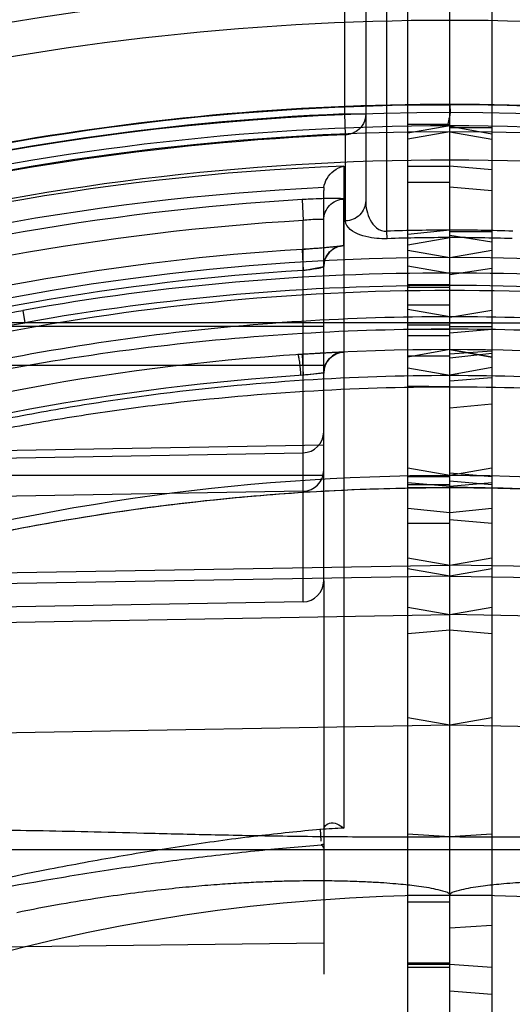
# Model space of a CAD drawing. Header units: millimetres. Extents: x 0 to 297, y 0 to 210.
# Tile 88 of 256: x 144.788 to 144.87, y 93.4756 to 93.6398. Entities that reach past the tile are written whole.
import ezdxf

# ---------------------------------------------------------------- set-up
doc = ezdxf.new("R2010")
doc.units = ezdxf.units.MM
doc.header["$LTSCALE"] = 16.335
doc.layers.get('0').update_dxf_attribs({"linetype": 'CONTINUOUS'})
for name, color, linetype in [('01_GLOBAL', 7, 'CONTINUOUS'), ('INTFCLR_1', 7, 'CONTINUOUS'), ('INTFCLR_144815', 7, 'CONTINUOUS'), ('INTFCLR_72935', 7, 'CONTINUOUS')]:
    doc.layers.add(name, color=color, linetype=linetype)

msp = doc.modelspace()

# ---------------------------------------------------------------- linework, layer by layer
at = {"color": 7, "linetype": 'Continuous'}
msp.add_circle((145.8748034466, 92.1344639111), 2.66, dxfattribs=at)
at = {"color": 9, "linetype": 'Continuous'}
msp.add_arc((145.8748034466, 92.1344639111), 2.6259090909, 92.9674534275, 177.0325465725, dxfattribs=at)
at = {"layer": '01_GLOBAL', "color": 7, "linetype": 'Continuous'}
msp.add_circle((145.8748034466, 92.1344639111), 2.695, dxfattribs=at)
at = {"layer": 'INTFCLR_1', "color": 6, "linetype": 'Continuous'}
for p, q in [((144.8526077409, 92.6392720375), (144.8526077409, 93.8280471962)), ((144.8596077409, 93.3263461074), (144.8596077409, 93.8286596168)), ((144.8596077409, 93.62206370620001), (144.8526077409, 93.62082945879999)), ((144.8596077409, 93.6210754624), (144.8526077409, 93.6198435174)), ((144.8526077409, 93.6013374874), (144.8596077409, 93.600102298)), ((144.8596077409, 93.5637455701), (144.8526077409, 93.5649807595))]:
    msp.add_line(p, q, dxfattribs=at)
at = {"layer": 'INTFCLR_1', "color": 9, "linetype": 'Continuous'}
for p, q in [((144.8526077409, 93.6255635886), (144.8596077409, 93.6255635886)), ((144.8596077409, 93.62230474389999), (144.8526077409, 93.62230474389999)), ((144.8526077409, 93.6153213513), (144.8596077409, 93.6153213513)), ((144.8596077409, 93.6126148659), (144.8526077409, 93.6126148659)), ((144.8596077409, 93.60468118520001), (144.8526077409, 93.6039406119)), ((144.8526077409, 93.602255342), (144.8596077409, 93.6034352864)), ((144.8526077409, 93.59873880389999), (144.8596077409, 93.5975154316)), ((144.8596077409, 93.5955406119), (144.8526077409, 93.5955406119)), ((144.8596077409, 93.5954339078), (144.8526077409, 93.59543397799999)), ((144.8526077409, 93.5951922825), (144.8596077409, 93.5951922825)), ((144.8596077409, 93.5921691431), (144.8526077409, 93.5921691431)), ((144.8596077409, 93.59022838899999), (144.8526077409, 93.5914617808)), ((144.8526077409, 93.5892407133), (144.996882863, 93.5892407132)), ((144.8526077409, 93.58887174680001), (144.8596077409, 93.58887174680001)), ((144.8526077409, 93.5881651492), (144.8596077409, 93.5881520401)), ((144.8596077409, 93.5870333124), (144.8526077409, 93.5870333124)), ((144.8596077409, 93.5847460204), (144.8526077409, 93.5835117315)), ((144.8526077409, 93.5837442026), (144.8596077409, 93.5837442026)), ((144.8526077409, 93.5817075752), (144.8596077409, 93.58047418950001)), ((144.8596077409, 93.5785580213), (144.8526077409, 93.5786651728)), ((144.8596077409, 93.5637460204), (144.8526077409, 93.5649803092)), ((144.8526077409, 93.5636149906), (144.8596077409, 93.5636149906)), ((144.8596077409, 93.5618993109), (144.8526077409, 93.5625117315)), ((144.8596077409, 93.5622080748), (144.8526077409, 93.5622080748)), ((144.8526077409, 93.5618061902), (144.8596077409, 93.56174683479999)), ((144.8526077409, 93.5583067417), (144.8596077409, 93.55757885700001)), ((144.8526077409, 93.55578948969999), (144.8596077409, 93.55578948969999)), ((144.8526077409, 93.5500268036), (144.8596077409, 93.5488288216)), ((144.8596077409, 93.5469848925), (144.8526077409, 93.5482182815)), ((145.0437571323, 93.5457090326), (144.8596077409, 93.5488288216)), ((144.8596077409, 93.5469848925), (145.0405980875, 93.5438279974)), ((144.8526077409, 93.54179969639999), (144.8596077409, 93.5405663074)), ((145.0389479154, 93.53743819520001), (144.8596077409, 93.5405663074)), ((144.8596077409, 93.53795608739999), (144.8526077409, 93.5373436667)), ((144.8596077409, 93.5221093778), (144.8526077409, 93.5233436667)), ((145.0341199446, 93.51906325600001), (144.8596077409, 93.5221093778)), ((144.8526077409, 93.5014096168), (145.0430607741, 93.5014096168)), ((144.8526077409, 93.49374602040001), (144.8596077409, 93.49374602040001)), ((144.8526077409, 93.4926417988), (144.8596077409, 93.4926417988)), ((144.8596077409, 93.4824224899), (144.8526077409, 93.4824224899)), ((144.8526077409, 93.4822851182), (144.8596077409, 93.4822851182)), ((144.8596077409, 93.4817289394), (144.8526077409, 93.4817289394))]:
    msp.add_line(p, q, dxfattribs=at)
at = {"layer": 'INTFCLR_1', "color": 6, "linetype": 'Continuous'}
for centre, radius, start, end in [((144.8596077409, 93.1986596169), 0.4269039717, 62.6696856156, 90.00000000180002), ((144.8596077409, 93.1986596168), 0.4234040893, 62.4245665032, 90), ((144.8596077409, 93.1986596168), 0.4224162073, 270, 90.00000002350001), ((144.8596081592, 93.2919238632), 0.3115114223, 88.08430533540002, 90.0000769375), ((144.8596077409, 93.1986596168), 0.4014439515, 270, 90.00000002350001), ((144.7837822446, 92.395646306), 1.1104290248, 86.0845186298, 86.4464731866)]:
    msp.add_arc(centre, radius, start, end, dxfattribs=at)
at = {"layer": 'INTFCLR_1', "color": 9, "linetype": 'Continuous'}
for centre, radius, start, end in [((144.8596092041, 93.2906570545), 0.314024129, 88.08411549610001, 90.00026696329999), ((144.8605389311, 93.19876743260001), 0.3987490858, 79.8611195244, 90.13380172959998), ((144.8605717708, 93.1987788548), 0.3966562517, 79.8609639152, 90.1392513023), ((144.8596077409, 93.1986596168), 0.3860864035, 61.9120625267, 89.9999999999), ((144.8596077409, 93.1986596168), 0.3650864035, 56.81755615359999, 90), ((144.8596077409, 93.1986596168), 0.2950858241, 22.4933176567, 89.9999999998)]:
    msp.add_arc(centre, radius, start, end, dxfattribs=at)
at = {"layer": 'INTFCLR_1', "color": 6, "linetype": 'Continuous'}
for points, knots in [([(144.8596077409, 93.6255635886), (144.8596077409, 93.6249905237), (144.8598899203, 93.62416014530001), (144.8590231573, 93.62196051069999), (144.8596077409, 93.6220635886)], [0, 0, 0, 0, 0.4911984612, 1, 1, 1, 1]), ([(144.9423188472, 93.50462089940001), (144.9397864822, 93.5046297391), (144.9346939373, 93.504604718), (144.9267281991, 93.5044771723), (144.9180970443, 93.50427897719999), (144.9084498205, 93.50403038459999), (144.8976370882, 93.5037657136), (144.8856383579, 93.5035443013), (144.8728072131, 93.50343145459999), (144.8640154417, 93.5034513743), (144.8596077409, 93.50348347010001)], [0, 0, 0, 0, 0.09183865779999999, 0.1846797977, 0.2889176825, 0.4049349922, 0.5346599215, 0.6811662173, 0.8401472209, 1, 1, 1, 1]), ([(144.8596077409, 93.49374602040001), (144.8596009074, 93.49422021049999), (144.8610003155, 93.49454342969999), (144.8622948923, 93.4949077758), (144.8639486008, 93.49517689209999), (144.8654793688, 93.4953877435), (144.8670438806, 93.4955632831), (144.868712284, 93.4957209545), (144.8707151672, 93.495874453), (144.8726218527, 93.49598697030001), (144.8743667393, 93.4960673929), (144.8758665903, 93.496122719), (144.8775140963, 93.4961679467), (144.8793253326, 93.4962000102), (144.8813183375, 93.49621510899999), (144.883514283, 93.49620848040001), (144.8859373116, 93.49617413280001), (144.8886151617, 93.4961045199), (144.8915802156, 93.49599012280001), (144.8948700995, 93.4958188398), (144.8985292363, 93.49557510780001), (144.9026103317, 93.49523879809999), (144.9071769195, 93.4947834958), (144.9123053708, 93.494174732), (144.9180887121, 93.4933648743), (144.9246439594, 93.4922965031), (144.9292678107, 93.4914054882), (144.9317306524, 93.4909096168)], [0, 0, 0, 0, 0.0195365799, 0.0409326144, 0.0632864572, 0.08617899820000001, 0.1052165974, 0.1279894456, 0.1552589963, 0.1879480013, 0.2066737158, 0.2272153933, 0.249776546, 0.2745682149, 0.3018408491, 0.3318804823, 0.3650301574, 0.4016668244, 0.442230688, 0.4872647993, 0.5373747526, 0.5932993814, 0.6559503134, 0.7264208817, 0.8060379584, 0.8965057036, 1, 1, 1, 1])]:
    msp.add_open_spline(points, degree=3, knots=knots, dxfattribs=at)
at = {"layer": 'INTFCLR_1', "color": 9, "linetype": 'Continuous'}
for points, knots in [([(145.041540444, 93.543585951), (145.0415659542, 93.54368564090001), (145.0411585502, 93.5439443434), (145.0406455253, 93.54437970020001), (145.0395705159, 93.5450361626), (145.0385211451, 93.5456805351), (145.0375037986, 93.5462748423), (145.0363207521, 93.54695515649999), (145.0339744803, 93.5482677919), (145.0311128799, 93.5497986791), (145.028047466, 93.5513793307), (145.0246966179, 93.5530641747), (145.0203115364, 93.55518781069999), (145.0148655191, 93.55769961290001), (145.0073084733, 93.56101732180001), (144.9975665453, 93.5649805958), (144.987588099, 93.5686333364), (144.979435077, 93.57137679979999), (144.9711704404, 93.57399741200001), (144.9628233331, 93.5764057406), (144.9544067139, 93.57859980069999), (144.9459572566, 93.58064781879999), (144.9311517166, 93.583837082), (144.9098568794, 93.58730762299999), (144.88455856, 93.5897193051), (144.8677839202, 93.59023385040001), (144.8596077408, 93.5902283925)], [0, 0, 0, 0, 0.0016246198, 0.0057382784, 0.0122045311, 0.0206242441, 0.0254881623, 0.0307532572, 0.0421856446, 0.06792157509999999, 0.0819920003, 0.0966359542, 0.1271351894, 0.1589098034, 0.1913167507, 0.2574313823, 0.3249183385, 0.3590434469, 0.3932372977, 0.4617975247, 0.4961704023, 0.5305546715, 0.5990535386, 0.7352415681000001, 0.8709143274, 1, 1, 1, 1]), ([(145.0405980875, 93.5438279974), (145.0406240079, 93.5439242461), (145.0402144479, 93.5441705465), (145.0397095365, 93.5445846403), (145.0386382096, 93.5452094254), (145.0375959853, 93.5458225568), (145.0365842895, 93.5463881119), (145.035407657, 93.5470356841), (145.0330734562, 93.54828529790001), (145.0302275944, 93.54974194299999), (145.0271793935, 93.5512455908), (145.0238461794, 93.5528487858), (145.0194841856, 93.5548692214), (145.0140676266, 93.5572582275), (145.0065493, 93.5604141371), (144.9968575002, 93.56418295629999), (144.9869353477, 93.5676536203), (144.9788280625, 93.5702598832), (144.9706061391, 93.57275012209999), (144.9623040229, 93.5750374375), (144.9539342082, 93.5771204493), (144.9455287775, 93.57906515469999), (144.93079694, 93.5820932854), (144.9096146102, 93.585385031), (144.8844446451, 93.587671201), (144.8677519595, 93.58815790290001), (144.8596077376, 93.5881520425)], [0, 0, 0, 0, 0.001587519, 0.005652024, 0.0120574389, 0.0204079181, 0.0252346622, 0.0304611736, 0.041814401, 0.0673892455, 0.0813795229, 0.09594515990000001, 0.1262963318, 0.1579363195, 0.1902248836, 0.2561524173, 0.3235168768, 0.3576041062, 0.3917751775, 0.460332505, 0.4947236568, 0.5291384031, 0.5977314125, 0.7342178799, 0.8702910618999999, 1, 1, 1, 1]), ([(144.8596077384, 93.5804741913), (144.8677600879, 93.58046880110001), (144.8844551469, 93.57992435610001), (144.9095806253, 93.57745767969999), (144.9306671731, 93.5739634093), (144.9473933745, 93.5703375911), (144.9577966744, 93.5677238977), (144.9660699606, 93.56543017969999), (144.9742623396, 93.56301639), (144.9843452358, 93.5597831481), (144.9961982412, 93.55557531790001), (145.005840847, 93.5518285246), (145.0133249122, 93.5487420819), (145.0186882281, 93.5464511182), (145.0230011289, 93.5445520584), (145.0263100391, 93.54306838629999), (145.0293417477, 93.5416961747), (145.032180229, 93.5403983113), (145.0345259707, 93.53933048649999), (145.0357099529, 93.5387971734), (145.0367305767, 93.5383417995), (145.0377800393, 93.5378865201), (145.0388934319, 93.5374192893), (145.0394086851, 93.5372623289), (145.0398768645, 93.5371115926), (145.0398976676, 93.5371922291)], [0, 0, 0, 0, 0.1307897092, 0.2677697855, 0.4047495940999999, 0.4734241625, 0.5423054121, 0.5768037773, 0.611155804, 0.6793183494, 0.7466483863, 0.8129134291, 0.8452601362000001, 0.876523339, 0.9064770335, 0.9208618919, 0.9347014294, 0.959863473, 0.9709448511, 0.9760316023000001, 0.9807221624, 0.9887877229, 0.9948915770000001, 0.9986639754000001, 1, 1, 1, 1]), ([(144.8596077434, 93.57855802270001), (144.8677271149, 93.5785530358), (144.8843382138, 93.5780369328), (144.9093329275, 93.57569728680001), (144.9303054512, 93.5723822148), (144.9469436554, 93.5689398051), (144.9572912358, 93.56645786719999), (144.9655204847, 93.5642791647), (144.9736663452, 93.56198691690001), (144.983691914, 93.55891599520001), (144.9954800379, 93.5549175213), (145.0050719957, 93.5513554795), (145.0125168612, 93.54842062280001), (145.0178511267, 93.54624235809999), (145.0221410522, 93.544436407), (145.0254323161, 93.54302542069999), (145.0284476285, 93.5417205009), (145.0312710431, 93.54048617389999), (145.0336041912, 93.5394706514), (145.0347818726, 93.5389635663), (145.0357970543, 93.5385302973), (145.0368420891, 93.5380984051), (145.0379477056, 93.5376509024), (145.0384642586, 93.53750791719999), (145.0389261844, 93.5373581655), (145.0389479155, 93.53743819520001)], [0, 0, 0, 0, 0.131349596, 0.2686565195, 0.4058580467, 0.4745887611, 0.5434829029, 0.5779698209, 0.612297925, 0.6803743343, 0.7475662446, 0.8136422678, 0.8458776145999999, 0.8770217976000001, 0.9068518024, 0.9211743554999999, 0.9349525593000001, 0.9600013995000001, 0.9710336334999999, 0.9760984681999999, 0.9807694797, 0.9888041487, 0.994889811, 0.9986584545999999, 1, 1, 1, 1]), ([(145.0341199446, 93.51906325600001), (145.0331143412, 93.51959051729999), (145.0315936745, 93.5203788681), (145.0294792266, 93.52145636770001), (145.0270351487, 93.5226863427), (145.0243589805, 93.5240037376), (145.0214862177, 93.52538432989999), (145.0183225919, 93.526878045), (145.0150386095, 93.5283851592), (145.0116530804, 93.5298934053), (145.0081303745, 93.5314304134), (145.0017859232, 93.5341101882), (144.9924771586, 93.5377816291), (144.9829406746, 93.5411893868), (144.9751338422, 93.54376368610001), (144.9671978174, 93.5462351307), (144.957163, 93.54908698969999), (144.9449929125, 93.5521109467), (144.9286661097, 93.55559462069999), (144.9081203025, 93.558921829), (144.8837023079, 93.5612447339), (144.8675074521, 93.5617473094), (144.8596077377, 93.56174683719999)], [0, 0, 0, 0, 0.0187784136, 0.0283277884, 0.0392482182, 0.0640293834, 0.0776580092, 0.09196060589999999, 0.1218891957, 0.1374137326, 0.153256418, 0.1854526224, 0.251312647, 0.3187201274, 0.3529062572, 0.3872583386, 0.456181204, 0.5254040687, 0.5946131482, 0.7322372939, 0.8693511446, 1, 1, 1, 1]), ([(144.8596077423, 93.561746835), (144.8649635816, 93.5617426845), (144.8759204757, 93.5615178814), (144.8924326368, 93.5604550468), (144.9091064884, 93.5586411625), (144.9256736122, 93.55609759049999), (144.9421308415, 93.55281617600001), (144.9543713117, 93.5498129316), (144.9624756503, 93.5475664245), (144.9678450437, 93.5460167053), (144.9744888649, 93.54398417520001), (144.9823566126, 93.54138442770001), (144.9875430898, 93.53954815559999), (144.9901091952, 93.53859236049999)], [0, 0, 0, 0, 0.1206088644, 0.2467093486, 0.3724880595, 0.4981837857, 0.6240325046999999, 0.7502704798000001, 0.7818918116, 0.8134145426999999, 0.8761180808, 0.9383352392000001, 1, 1, 1, 1])]:
    msp.add_open_spline(points, degree=3, knots=knots, dxfattribs=at)
at = {"layer": 'INTFCLR_144815', "color": 6, "linetype": 'Continuous'}
for radius in [0.4466793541, 0.4256665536]:
    msp.add_circle((144.8596077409, 93.1986596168), radius, dxfattribs=at)
for radius, start, end in [(0.6157754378, 313.9937911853, 154.5150993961), (0.5947754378, 312.9543589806, 154.5144414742), (0.5903864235, 71.6563998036, 156.0440844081), (0.5808960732, 70.9981667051, 162.0018332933), (0.4627266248, 45.0000000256, 314.9999999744), (0.4618985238, 44.999999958, 315.000000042), (0.461229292, 44.99999997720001, 315.0000000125), (0.4177015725, 75.8961331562, 104.1038668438), (0.3959554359, 78.52282503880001, 101.4771749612)]:
    msp.add_arc((144.8596077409, 93.1986596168), radius, start, end, dxfattribs=at)
at = {"layer": 'INTFCLR_144815', "color": 9, "linetype": 'Continuous'}
for radius, start, end in [(0.6114469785, 71.617857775, 156.0236179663), (0.6044472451, 71.6178577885, 156.0236179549), (0.5785048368, 70.768222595, 162.2317774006), (0.4410000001, 76.6554352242, 103.3445648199), (0.4270000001, 79.3673701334, 100.6326298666)]:
    msp.add_arc((144.8596077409, 93.1986596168), radius, start, end, dxfattribs=at)
at = {"layer": 'INTFCLR_72935', "color": 6, "linetype": 'Continuous'}
for p, q in [((144.8596077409, 92.63165961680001), (144.8596077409, 93.8286596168)), ((144.8666077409, 93.8280471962), (144.8666077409, 92.6392720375)), ((144.8596077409, 93.62202006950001), (144.8666077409, 93.6207633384)), ((144.8596077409, 93.6210770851), (144.8666077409, 93.61984189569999)), ((144.8386383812, 93.61176292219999), (144.8386077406, 93.61129316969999)), ((144.8386077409, 93.6063688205), (144.8386077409, 93.61129316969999)), ((144.8666077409, 93.6026980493), (144.8596077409, 93.6037617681)), ((144.8596077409, 93.60010393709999), (144.8666077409, 93.60133584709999)), ((144.8596077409, 93.59726719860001), (144.8666077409, 93.5983407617)), ((144.8596077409, 93.5901513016), (144.8666077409, 93.5913393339)), ((144.8596077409, 93.5847464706), (144.8666077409, 93.5835112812)), ((144.8666077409, 93.5845177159), (144.8596077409, 93.5839851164)), ((144.8596077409, 93.5805523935), (144.8666077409, 93.58183358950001)), ((144.8386077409, 93.5808455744), (144.8351688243, 93.5804685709)), ((144.8386077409, 93.5461854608), (144.8386077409, 93.4806049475))]:
    msp.add_line(p, q, dxfattribs=at)
at = {"layer": 'INTFCLR_72935', "color": 9, "linetype": 'Continuous'}
for p, q in [((144.8491077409, 93.60449986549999), (144.8491077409, 93.7318599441)), ((144.8421077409, 93.6240544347), (144.8421077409, 93.720192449)), ((144.8456077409, 93.720192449), (144.8456077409, 93.60957785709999)), ((144.842251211, 93.6205669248), (144.8421077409, 93.6240544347)), ((144.8421077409, 93.6240544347), (144.8456077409, 93.6240544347)), ((144.8666077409, 93.6217635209), (144.8596077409, 93.6217635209)), ((144.8422512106, 93.60620903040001), (144.8422512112, 93.6205669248)), ((144.8419618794, 93.61535533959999), (144.8419618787, 93.5049692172)), ((144.8596077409, 93.615399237), (144.8666077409, 93.6147890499)), ((144.8596077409, 93.61189641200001), (144.8666077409, 93.61129135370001)), ((144.835021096, 93.6097748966), (144.8351688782, 93.6062833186)), ((144.8419548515, 93.6020952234), (144.8419577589, 93.6098630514)), ((144.8386077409, 93.5461854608), (144.8386077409, 93.6063688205)), ((144.8351688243, 93.5426859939), (144.8351688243, 93.6062833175)), ((144.8491938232, 93.60325530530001), (144.8491077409, 93.60449986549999)), ((144.8666077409, 93.60437550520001), (144.8596077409, 93.60437550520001)), ((144.8350167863, 93.6014639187), (144.8351688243, 93.5979729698)), ((144.78848285, 93.5912896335), (144.7888173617, 93.5892407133)), ((144.8666077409, 93.5892407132), (144.7223326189, 93.5892407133)), ((144.8386077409, 93.58859118), (144.738065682, 93.58859118)), ((144.8596077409, 93.58859118), (144.8666077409, 93.58859118)), ((144.8596077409, 93.5875417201), (144.8666077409, 93.5881830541)), ((144.8666077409, 93.5835117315), (144.8596077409, 93.5847460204)), ((144.8666077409, 93.5841066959), (144.8596077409, 93.5833488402)), ((144.7458998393, 93.5821725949), (144.8386077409, 93.5821725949)), ((144.8666077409, 93.5800527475), (144.8596077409, 93.57947013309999)), ((144.8596077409, 93.5750188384), (144.8666077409, 93.5757159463)), ((144.6705565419, 93.5660113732), (144.8386077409, 93.56885843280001)), ((144.6736446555, 93.56472914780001), (144.8351688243, 93.56754650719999)), ((144.8386077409, 93.5637460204), (144.7451601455, 93.5637460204)), ((144.8666077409, 93.5649803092), (144.8596077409, 93.5637460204)), ((144.8596077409, 93.5642093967), (144.8666077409, 93.5636149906)), ((144.8666077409, 93.5622080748), (144.8596077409, 93.562820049)), ((144.8666077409, 93.5625117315), (144.8596077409, 93.5618993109)), ((144.8351688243, 93.56112792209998), (144.6752551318, 93.5583386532)), ((144.8596077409, 93.55757885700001), (144.8666077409, 93.5583067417)), ((144.8596077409, 93.55640146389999), (144.8666077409, 93.55578948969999)), ((144.8596077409, 93.5488288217), (144.8666077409, 93.5500268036)), ((144.6754583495, 93.5457090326), (144.8596077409, 93.5488288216)), ((144.8666077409, 93.5482182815), (144.8596077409, 93.5469848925)), ((144.8596077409, 93.5469848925), (144.6786173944, 93.5438279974)), ((144.8351688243, 93.5426859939), (144.6799595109, 93.5399768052)), ((144.8596077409, 93.5405663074), (144.8666077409, 93.54179969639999)), ((144.6802675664, 93.53743819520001), (144.8596077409, 93.5405663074)), ((144.8666077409, 93.5373436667), (144.8596077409, 93.53795608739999)), ((144.8666077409, 93.5233436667), (144.8596077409, 93.5221093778)), ((144.8596077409, 93.5221093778), (144.6850955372, 93.51906325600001)), ((144.8380441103, 93.5048265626), (144.8381564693, 93.50279466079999)), ((144.6761547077, 93.5014096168), (144.8666077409, 93.5014096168)), ((144.8382046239, 93.5021873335), (144.8382568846, 93.50211217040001)), ((144.8596077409, 93.49374602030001), (144.8666077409, 93.49374602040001)), ((144.8666077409, 93.4887363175), (144.8596077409, 93.4882935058)), ((144.8386077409, 93.4857958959), (144.6705565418, 93.48358763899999)), ((144.8666077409, 93.4817289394), (144.8596077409, 93.482189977)), ((144.8666077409, 93.47720615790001), (144.8596077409, 93.4777721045))]:
    msp.add_line(p, q, dxfattribs=at)
at = {"layer": 'INTFCLR_72935', "color": 7, "linetype": 'Continuous'}
for p, q in [((144.8350167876, 93.6014639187), (144.8419548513, 93.6020952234)), ((144.8351688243, 93.5979729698), (144.8386077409, 93.5986011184)), ((144.8350068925, 93.5839614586), (144.8351688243, 93.5804685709)), ((144.8419806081, 93.5843434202), (144.8350068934, 93.5839614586)), ((144.8419806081, 93.5843434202), (144.8350068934, 93.5839614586)), ((144.8386077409, 93.5808455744), (144.8348317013, 93.5804262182))]:
    msp.add_line(p, q, dxfattribs=at)
at = {"layer": 'INTFCLR_72935', "color": 6, "linetype": 'Continuous'}
msp.add_lwpolyline([(144.8386077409, 93.5016049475), (144.8386062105, 93.5016390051), (144.8386014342, 93.50167317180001), (144.8385934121, 93.5017074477), (144.8385821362, 93.5017418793), (144.8385676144, 93.5017764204), (144.8385498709, 93.50181093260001), (144.8385288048, 93.50184545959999), (144.838504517, 93.50187995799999), (144.8384773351, 93.5019141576), (144.8384472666, 93.5019479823), (144.838414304, 93.50198150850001), (144.8383787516, 93.5020146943), (144.838340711, 93.50204752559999), (144.8383000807, 93.5020800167), (144.8382568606, 93.5021121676)], dxfattribs=at)
for centre, radius, start, end in [((144.8596077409, 93.1986596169), 0.4269039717, 89.9999999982, 117.3303143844), ((144.8596077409, 93.1986596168), 0.4234040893, 89.99999999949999, 117.5754435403), ((144.8596077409, 93.1986596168), 0.4224162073, 90, 270.0000000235), ((144.8593359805, 93.1986564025), 0.411836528, 93.3847160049, 107.2678979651), ((144.8596067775, 93.29196067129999), 0.3114687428, 89.99982274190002, 91.9158569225), ((144.8596077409, 93.1986596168), 0.4014439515, 90, 270.0000000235), ((144.9360535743, 92.386142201), 1.1199533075, 93.55506519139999, 93.9139416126)]:
    msp.add_arc(centre, radius, start, end, dxfattribs=at)
at = {"layer": 'INTFCLR_72935', "color": 9, "linetype": 'Continuous'}
for centre, radius, start, end in [((144.8596077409, 93.1986596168), 0.4257546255, 92.3557200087, 117.4102795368), ((144.8596077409, 93.1986596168), 0.4222641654, 92.3557200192, 117.6561578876), ((144.8583283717, 93.1987792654), 0.4168974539, 92.24988654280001, 109.1963144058), ((144.8582778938, 93.1987781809), 0.4134514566, 92.72265279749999, 109.1963140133), ((144.8592698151, 93.1986842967), 0.4083111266, 93.38391173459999, 107.2680685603), ((144.8596068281, 93.29062838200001), 0.3140470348, 89.99983345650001, 91.91584518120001), ((144.8598745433, 93.1986594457), 0.4035707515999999, 93.5313428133, 106.5425042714), ((144.8598139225, 93.19865683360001), 0.4000759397, 93.53171623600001, 106.5427789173), ((144.8586765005, 93.19876800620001), 0.3987485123, 89.8661908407, 100.138887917), ((144.858643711, 93.1987788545), 0.3966562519, 89.8607487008, 100.1390360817), ((144.8596077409, 93.1986596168), 0.3860864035, 89.99999997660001, 119.1788213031), ((144.8421077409, 93.5808455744), 0.0035, 92.6216982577, 179.9999999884), ((144.8595471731, 93.1986568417), 0.3825892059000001, 93.65332684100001, 107.396429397), ((144.8351091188, 93.57104472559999), 0.0034986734, 270.9777957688, 359.9786651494), ((144.8596077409, 93.1986596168), 0.3650864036, 89.99999997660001, 123.1824438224), ((144.8351091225, 93.564626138), 0.0034986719, 270.9777350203, 359.9787067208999), ((144.8351077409, 93.5461854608), 0.0035, 271.0000002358, 359.9999999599), ((144.8596077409, 93.1986596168), 0.3068174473, 93.29704716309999, 94.02708340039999), ((144.8596077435, 93.19865957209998), 0.3042813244, 93.95760211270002, 94.03408656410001), ((144.8596077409, 93.1986596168), 0.2950857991, 90.00000000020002, 157.5066823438)]:
    msp.add_arc(centre, radius, start, end, dxfattribs=at)
at = {"layer": 'INTFCLR_72935', "color": 7, "linetype": 'Continuous'}
for centre, radius, start, end in [((144.8421062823, 93.59859986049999), 0.0034985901, 92.4806941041, 179.979398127), ((144.8603732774, 93.18410647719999), 0.400659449, 92.6358636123, 93.72741283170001), ((144.8479275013, 93.479960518), 0.1013146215, 95.27800320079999, 97.23453746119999)]:
    msp.add_arc(centre, radius, start, end, dxfattribs=at)
at = {"layer": 'INTFCLR_72935', "color": 9, "linetype": 'Continuous'}
for points, knots in [([(144.8456077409, 93.6240544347), (144.8456077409, 93.6235038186), (144.8453443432, 93.622428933), (144.8441838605, 93.6210404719), (144.8429551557, 93.620595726), (144.842251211, 93.6205669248)], [0, 0, 0, 0, 0.3125408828, 0.6000923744, 1, 1, 1, 1]), ([(144.8419577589, 93.6098630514), (144.8419577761, 93.6099097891), (144.8416874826, 93.60990406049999), (144.8413835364, 93.6099609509), (144.8407042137, 93.6099570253), (144.8399661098, 93.6099624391), (144.8391285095, 93.60994730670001), (144.8379457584, 93.60991651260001), (144.8365643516, 93.60985970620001), (144.8354731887, 93.6098016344), (144.835021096, 93.6097748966)], [0, 0, 0, 0, 0.0201750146, 0.0770705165, 0.1687724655, 0.2929864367, 0.4036357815, 0.5282388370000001, 0.8045064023, 1, 1, 1, 1]), ([(144.8386077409, 93.60636882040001), (144.8386077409, 93.60723804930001), (144.8393131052, 93.6090453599), (144.8410888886, 93.6098258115), (144.8419577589, 93.6098630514)], [0, 0, 0, 0, 0.4998737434, 1, 1, 1, 1]), ([(144.8456077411, 93.6095778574), (144.8456077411, 93.6087344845), (144.8448716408, 93.6069650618), (144.8431160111, 93.606243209), (144.842251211, 93.6062090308)], [0, 0, 0, 0, 0.4935329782, 1, 1, 1, 1]), ([(144.8456077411, 93.6095778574), (144.8456077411, 93.6090294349), (144.8457245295, 93.60791995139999), (144.8462874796, 93.60632832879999), (144.8473231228, 93.60491333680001), (144.8485208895, 93.6044584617), (144.8491077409, 93.60449986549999)], [0, 0, 0, 0, 0.2425537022, 0.4886489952, 0.7398049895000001, 1, 1, 1, 1]), ([(144.8386077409, 93.60636882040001), (144.838607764, 93.6064596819), (144.8380860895, 93.6064281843), (144.8375373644, 93.6064945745), (144.8363943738, 93.60640474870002), (144.8356075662, 93.60633527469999), (144.8351688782, 93.6062833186)], [0, 0, 0, 0, 0.0788249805, 0.2939742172, 0.616765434, 1, 1, 1, 1]), ([(144.8491938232, 93.60325530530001), (144.8488909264, 93.6032451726), (144.8480257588, 93.6032417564), (144.8464719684, 93.6033898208), (144.8443056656, 93.6038715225), (144.8422512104, 93.605097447), (144.842251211, 93.6062090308)], [0, 0, 0, 0, 0.1145252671, 0.327690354, 0.579945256, 1, 1, 1, 1]), ([(144.6745291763, 93.5454809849), (144.6745291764, 93.5459201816), (144.675050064, 93.54696741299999), (144.6763434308, 93.5484308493), (144.6782627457, 93.55013832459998), (144.680674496, 93.5519730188), (144.6834482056, 93.55387439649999), (144.6875693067, 93.55647813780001), (144.6919653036, 93.5589911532), (144.6965716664, 93.561436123), (144.7014227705, 93.5638900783), (144.7076741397, 93.5668434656), (144.7153582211, 93.5701823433), (144.7258063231, 93.57436794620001), (144.7390971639, 93.5790786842), (144.7553186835, 93.58394239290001), (144.7717881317, 93.5880497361), (144.7828967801, 93.59029067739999), (144.78848285, 93.5912896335)], [0, 0, 0, 0, 0.0105762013, 0.0264755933, 0.0474618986, 0.0721050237, 0.09948727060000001, 0.1283920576, 0.1894824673, 0.2213568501, 0.2539711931, 0.3203882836, 0.3878155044, 0.4556932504, 0.5913945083, 0.7272133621, 0.8633490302, 1, 1, 1, 1]), ([(144.8596077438, 93.5902283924), (144.8513703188, 93.59023388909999), (144.8345085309, 93.58971271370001), (144.8091395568, 93.58727969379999), (144.7878593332, 93.5837980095), (144.7709919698, 93.5801562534), (144.7605048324, 93.57751600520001), (144.7521579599, 93.57518403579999), (144.743872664, 93.57271369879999), (144.7336673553, 93.569379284), (144.7216791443, 93.56499214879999), (144.712881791, 93.5614144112), (144.7071366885, 93.5589231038), (144.703422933, 93.5572719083), (144.6989290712, 93.55519945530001), (144.6945649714, 93.5530867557), (144.6912205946, 93.5514060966), (144.6881459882, 93.5498215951), (144.685272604, 93.5482850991), (144.6829174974, 93.5469680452), (144.6817307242, 93.54628589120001), (144.6807080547, 93.5456887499), (144.6796532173, 93.545041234), (144.6785733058, 93.5443821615), (144.6780585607, 93.54394529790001), (144.6776494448, 93.5436859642), (144.6776750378, 93.543585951)], [0, 0, 0, 0, 0.1300529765, 0.2661331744, 0.402088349, 0.470213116, 0.5385310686, 0.5727885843, 0.6070347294, 0.6750245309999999, 0.7422550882, 0.8085420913, 0.8249272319, 0.8411193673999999, 0.8727084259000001, 0.9030533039, 0.9176641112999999, 0.9318012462, 0.9576606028, 0.9691087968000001, 0.9743905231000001, 0.9792876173, 0.987752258, 0.9942421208, 0.9983701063, 1, 1, 1, 1]), ([(144.6754583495, 93.5457090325), (144.6754569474, 93.5461287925), (144.6759847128, 93.5471316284), (144.6772671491, 93.54851757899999), (144.6791769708, 93.55014036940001), (144.6815747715, 93.5518837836), (144.6843327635, 93.55369285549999), (144.6884348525, 93.5561687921), (144.6928069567, 93.5585583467), (144.6973868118, 93.5608831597), (144.7022145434, 93.56321572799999), (144.7084334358, 93.5660266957), (144.7160780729, 93.5691975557), (144.7264741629, 93.5731792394), (144.7396994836, 93.5776538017), (144.7558344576, 93.58227193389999), (144.7722160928, 93.5861737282), (144.783264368, 93.5882826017), (144.7888173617, 93.5892407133)], [0, 0, 0, 0, 0.0102308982, 0.0258195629, 0.0465372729, 0.0709489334, 0.09813150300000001, 0.1268757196, 0.1877218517, 0.2195079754, 0.2520561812, 0.3183951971, 0.3858144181, 0.4537427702, 0.5897004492, 0.725948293, 0.8626566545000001, 1, 1, 1, 1]), ([(144.85960774, 93.5881520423), (144.8514026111, 93.58815794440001), (144.8346233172, 93.58766497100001), (144.8093830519, 93.5853585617), (144.7882151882, 93.58205621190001), (144.7714343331, 93.5785989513), (144.76100199, 93.5760918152), (144.7526984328, 93.5738766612), (144.7444594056, 93.5715305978), (144.7343114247, 93.5683633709), (144.7223880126, 93.5641939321), (144.7136348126, 93.5607913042), (144.7079183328, 93.5584212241), (144.7042251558, 93.5568511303), (144.6997562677, 93.5548802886), (144.6954151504, 93.55287026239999), (144.6920883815, 93.5512710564), (144.689031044, 93.5497637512), (144.6861734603, 93.5483017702), (144.6838304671, 93.54704795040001), (144.6826501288, 93.5463986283), (144.6816331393, 93.5458303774), (144.6805854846, 93.54521425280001), (144.6795092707, 93.544586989), (144.6790026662, 93.54417145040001), (144.6785913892, 93.5439245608), (144.6786173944, 93.5438279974)], [0, 0, 0, 0, 0.1306793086, 0.2671604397, 0.403412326, 0.4716301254, 0.5399963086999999, 0.5742589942, 0.6084966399, 0.6764261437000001, 0.7435348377, 0.8096344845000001, 0.8259621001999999, 0.8420927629, 0.8735480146, 0.9037457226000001, 0.9182784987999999, 0.9323352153, 0.9580328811, 0.9694018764, 0.9746449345, 0.9795046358, 0.9878997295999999, 0.9943285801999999, 0.9984072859, 1, 1, 1, 1]), ([(144.6793178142, 93.5371922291), (144.6793390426, 93.5371108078), (144.6798072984, 93.5372634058), (144.6803213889, 93.53741852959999), (144.6814295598, 93.5378843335), (144.6824728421, 93.53833654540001), (144.6834857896, 93.5387883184), (144.6846637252, 93.53931875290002), (144.6870006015, 93.54038263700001), (144.6906363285, 93.54204481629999), (144.6944955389, 93.5437854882), (144.6978048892, 93.54525244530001), (144.7013145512, 93.5467872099), (144.7049082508, 93.54832269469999), (144.7085755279, 93.5498493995), (144.7142523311, 93.5521689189), (144.7229439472, 93.5555478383), (144.7347887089, 93.5597556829), (144.7448813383, 93.56299455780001), (144.7530828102, 93.5654123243), (144.7613645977, 93.5677096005), (144.7697106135, 93.5698078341), (144.7781143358, 93.5717018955), (144.7865503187, 93.5734572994), (144.7971242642, 93.5753855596), (144.8140604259, 93.5778959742), (144.8348860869, 93.5799305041), (144.8515139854, 93.5804688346), (144.8596077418, 93.5804741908)], [0, 0, 0, 0, 0.0013498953, 0.0051103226, 0.011170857, 0.0192165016, 0.0238563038, 0.0288785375, 0.0399669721, 0.0650301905, 0.0930244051, 0.107881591, 0.1231042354, 0.1544772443, 0.170575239, 0.1868319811, 0.2528580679, 0.3201569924, 0.3884612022, 0.4228751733, 0.4573249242, 0.5263368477, 0.5609064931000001, 0.5955213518, 0.6645677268, 0.7333045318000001, 0.8701530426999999, 1, 1, 1, 1]), ([(144.6803518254, 93.53740723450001), (144.6807284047, 93.5374138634), (144.6818150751, 93.53791814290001), (144.6834338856, 93.5385204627), (144.6853237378, 93.5393494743), (144.6879094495, 93.5404683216), (144.6915265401, 93.5420534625), (144.6953650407, 93.5437075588), (144.6986561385, 93.54510252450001), (144.7021469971, 93.54656187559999), (144.7057210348, 93.5480219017), (144.7093680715, 93.5494731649), (144.7150154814, 93.55167894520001), (144.7236623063, 93.5548915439), (144.7354421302, 93.5588901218), (144.745477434, 93.56196624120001), (144.7536323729, 93.5642624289), (144.7618701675, 93.5664447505), (144.770170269, 93.5684367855), (144.7785264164, 93.5702345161), (144.786917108, 93.571901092), (144.7974339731, 93.5737308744), (144.8142793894, 93.57611298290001), (144.8350022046, 93.57804319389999), (144.8515466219, 93.5785535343), (144.8596077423, 93.5785584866)], [0, 0, 0, 0, 0.0060956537, 0.0187161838, 0.0283459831, 0.0393847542, 0.06435367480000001, 0.0922380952, 0.1070379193, 0.1222039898, 0.1534738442, 0.1695201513, 0.1857302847, 0.2515979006, 0.3187891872, 0.3870365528, 0.4214437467, 0.4558992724, 0.5249549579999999, 0.5595635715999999, 0.5942281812, 0.663401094, 0.7322967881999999, 0.8695355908, 1, 1, 1, 1]), ([(144.6850955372, 93.51906325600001), (144.6861011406, 93.51959051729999), (144.6876218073, 93.5203788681), (144.6897362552, 93.52145636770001), (144.6921803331, 93.5226863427), (144.6948565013, 93.5240037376), (144.6977292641, 93.52538432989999), (144.70089289, 93.526878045), (144.7041768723, 93.5283851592), (144.7075624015, 93.5298934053), (144.7110851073, 93.5314304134), (144.7174295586, 93.5341101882), (144.7267383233, 93.5377816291), (144.7362748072, 93.5411893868), (144.7440816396, 93.54376368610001), (144.7520176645, 93.5462351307), (144.7620524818, 93.54908698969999), (144.7742225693, 93.5521109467), (144.7905493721, 93.55559462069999), (144.8110951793, 93.558921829), (144.835513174, 93.5612447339), (144.8517080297, 93.5617473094), (144.8596077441, 93.56174683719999)], [0, 0, 0, 0, 0.0187784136, 0.0283277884, 0.0392482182, 0.0640293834, 0.0776580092, 0.09196060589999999, 0.1218891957, 0.1374137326, 0.153256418, 0.1854526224, 0.251312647, 0.3187201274, 0.3529062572, 0.3872583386, 0.456181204, 0.5254040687, 0.5946131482, 0.7322372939, 0.8693511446, 1, 1, 1, 1]), ([(144.7291062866, 93.53859236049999), (144.7316764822, 93.53954946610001), (144.7355669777, 93.5409299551), (144.740801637, 93.54268185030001), (144.7487631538, 93.545275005), (144.7581670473, 93.54804424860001), (144.7690402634, 93.5508287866), (144.7799847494, 93.5534054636), (144.7937443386, 93.556132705), (144.8103355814, 93.5586720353), (144.8269797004, 93.5604701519), (144.843410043, 93.5615214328), (144.8542952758, 93.56174209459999), (144.8596077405, 93.561746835)], [0, 0, 0, 0, 0.0617613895, 0.09294716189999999, 0.1243056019, 0.2503181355, 0.3136033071, 0.3770490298, 0.5034991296, 0.6293644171, 0.7549040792, 0.8803678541, 1, 1, 1, 1]), ([(144.8380605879, 93.5047195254), (144.8345810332, 93.5044095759), (144.8291634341, 93.5038403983), (144.8218239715, 93.50290676), (144.8140992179, 93.5018103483), (144.804486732, 93.50025050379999), (144.7892082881, 93.49742694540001), (144.7702760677, 93.4934128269), (144.7514764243, 93.489056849), (144.7365094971, 93.485580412), (144.7271899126, 93.483470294), (144.7197568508, 93.4818656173), (144.7142227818, 93.48072483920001), (144.7087312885, 93.4796639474), (144.7032960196, 93.4787065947), (144.6979367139, 93.4778827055), (144.6926773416, 93.47723053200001), (144.688361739, 93.4768689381), (144.6849778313, 93.4767325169), (144.6817384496, 93.47671872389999), (144.6785953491, 93.4769052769), (144.6756239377, 93.47742214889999), (144.6736032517, 93.4779942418), (144.6718016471, 93.4788062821), (144.670297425, 93.4799350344), (144.6692575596, 93.4814735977), (144.669042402, 93.48269416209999), (144.6690424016, 93.48330610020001)], [0, 0, 0, 0, 0.0599817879, 0.09351607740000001, 0.1270336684, 0.1939436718, 0.2607067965, 0.3937962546, 0.5261953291, 0.5920547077, 0.6576256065, 0.6902635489, 0.72262195, 0.7546436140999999, 0.7862946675, 0.8173786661, 0.847735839, 0.8772760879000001, 0.891707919, 0.9058722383, 0.9328996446, 0.9456200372, 0.9575965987, 0.9688701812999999, 0.9793818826, 0.9894927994, 1, 1, 1, 1]), ([(144.8382568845, 93.5021121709), (144.8347809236, 93.5018476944), (144.8293830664, 93.5013619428), (144.8220766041, 93.5005634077), (144.8144175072, 93.4996282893), (144.8048864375, 93.4982956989), (144.7897386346, 93.4958782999), (144.7709627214, 93.4924299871), (144.7523093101, 93.4886699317), (144.7374637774, 93.4856601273), (144.7282211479, 93.4838292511), (144.7208504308, 93.48243433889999), (144.715361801, 93.4814410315), (144.7099153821, 93.4805156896), (144.704524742, 93.4796788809), (144.6992095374, 93.4789566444), (144.6939936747, 93.478382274), (144.6896078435, 93.4780525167), (144.6869628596, 93.4779579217), (144.6860219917, 93.47794157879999)], [0, 0, 0, 0, 0.06778998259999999, 0.1053769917, 0.1429270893, 0.2178334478, 0.292508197, 0.4412092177, 0.5890186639, 0.6625428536, 0.7357739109, 0.7722438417, 0.8084191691, 0.8442397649, 0.8796715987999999, 0.9144981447, 0.9485422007, 0.9817008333, 1, 1, 1, 1])]:
    msp.add_open_spline(points, degree=3, knots=knots, dxfattribs=at)
at = {"layer": 'INTFCLR_72935', "color": 6, "linetype": 'Continuous'}
for points, knots in [([(144.8386383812, 93.61176292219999), (144.8387091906, 93.61230320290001), (144.8390995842, 93.6133743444), (144.8402584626, 93.61468970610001), (144.8413585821, 93.615227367), (144.8419618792, 93.61535533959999)], [0, 0, 0, 0, 0.3166445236, 0.6416207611, 1, 1, 1, 1]), ([(144.8596077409, 93.50348347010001), (144.8550475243, 93.5034502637), (144.8460317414, 93.5034313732), (144.8329986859, 93.5035523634), (144.8209792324, 93.5037790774), (144.8102470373, 93.5040438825), (144.8006988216, 93.5042893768), (144.7921864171, 93.5044829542), (144.7843641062, 93.50460592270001), (144.779374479, 93.5046295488), (144.7768966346, 93.50462089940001)], [0, 0, 0, 0, 0.165384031, 0.3269568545, 0.4726645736, 0.6013515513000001, 0.716285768, 0.8190523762, 0.9101385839, 1, 1, 1, 1]), ([(144.8386077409, 93.5047369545), (144.8386077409, 93.50521061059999), (144.8399453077, 93.5064041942), (144.8412485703, 93.50542094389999), (144.8419618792, 93.5049692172)], [0, 0, 0, 0, 0.3593829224, 1, 1, 1, 1]), ([(144.7874848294, 93.4909096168), (144.7899497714, 93.4914058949), (144.7945771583, 93.4922975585), (144.8011369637, 93.49336645), (144.8069233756, 93.4941764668), (144.8120538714, 93.4947851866), (144.8166216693, 93.495240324), (144.8207034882, 93.49557641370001), (144.8243629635, 93.4958198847), (144.827653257, 93.49599089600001), (144.8306182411, 93.4961050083), (144.8332956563, 93.4961743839), (144.8357179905, 93.4962085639), (144.8379134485, 93.4962150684), (144.8399060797, 93.4961998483), (144.8417164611, 93.4961676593), (144.8433627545, 93.4961223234), (144.8448613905, 93.4960668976), (144.8466053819, 93.4959863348), (144.8485118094, 93.4958736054), (144.8505151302, 93.49571980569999), (144.8521846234, 93.4955617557), (144.8537498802, 93.49538579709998), (144.8552794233, 93.4951746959), (144.8569292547, 93.4949055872), (144.8582202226, 93.49454190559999), (144.8596142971, 93.4942189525), (144.8596077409, 93.49374602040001)], [0, 0, 0, 0, 0.1035824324, 0.1941100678, 0.2737678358, 0.3442639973, 0.4069320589, 0.4628628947, 0.5129784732, 0.5580139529, 0.5985870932, 0.6352097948, 0.6683460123, 0.6983843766, 0.7256516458, 0.7504345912, 0.7729747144, 0.7934963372, 0.8122132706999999, 0.8448945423, 0.8721705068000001, 0.8949635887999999, 0.9140207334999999, 0.9369057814, 0.9591980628, 0.9805154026, 1, 1, 1, 1])]:
    msp.add_open_spline(points, degree=3, knots=knots, dxfattribs=at)
at = {"layer": 'INTFCLR_72935', "color": 7, "linetype": 'Continuous'}
for points, knots in [([(144.8419878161, 93.6021225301), (144.8421701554, 93.60205904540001), (144.840678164, 93.6018791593), (144.8399308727, 93.6018109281), (144.8374450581, 93.60161601), (144.8359054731, 93.60151876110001), (144.8350167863, 93.6014639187)], [0, 0, 0, 0, 0.0826044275, 0.2974744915, 0.6190644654, 1, 1, 1, 1]), ([(144.8386240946, 93.59862850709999), (144.8386276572, 93.5994971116), (144.8393435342, 93.60130053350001), (144.8411169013, 93.60208133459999), (144.8419878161, 93.6021225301)], [0, 0, 0, 0, 0.4990586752, 1, 1, 1, 1]), ([(144.8351688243, 93.5979729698), (144.8353934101, 93.59800103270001), (144.8362586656, 93.5981081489), (144.8375443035, 93.598313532), (144.8381668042, 93.59841758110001), (144.8386934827, 93.5985791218), (144.8386240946, 93.59862850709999)], [0, 0, 0, 0, 0.1919668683, 0.7603071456, 0.9277633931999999, 1, 1, 1, 1]), ([(144.8348317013, 93.5804262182), (144.8348175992, 93.5806386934), (144.8347748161, 93.5812301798), (144.83468666, 93.5821168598), (144.8345832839, 93.5830722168), (144.8344575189, 93.5835362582), (144.8343954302, 93.5839228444), (144.8343264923, 93.58391861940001)], [0, 0, 0, 0, 0.180140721, 0.4992568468, 0.7704789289, 0.9415719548, 1, 1, 1, 1]), ([(144.8386077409, 93.5808455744), (144.8386081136, 93.58171692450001), (144.8393386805, 93.5835192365), (144.8411098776, 93.58430362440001), (144.8419806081, 93.5843434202)], [0, 0, 0, 0, 0.4999170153, 1, 1, 1, 1])]:
    msp.add_open_spline(points, degree=3, knots=knots, dxfattribs=at)

doc.saveas('drawing.dxf')
